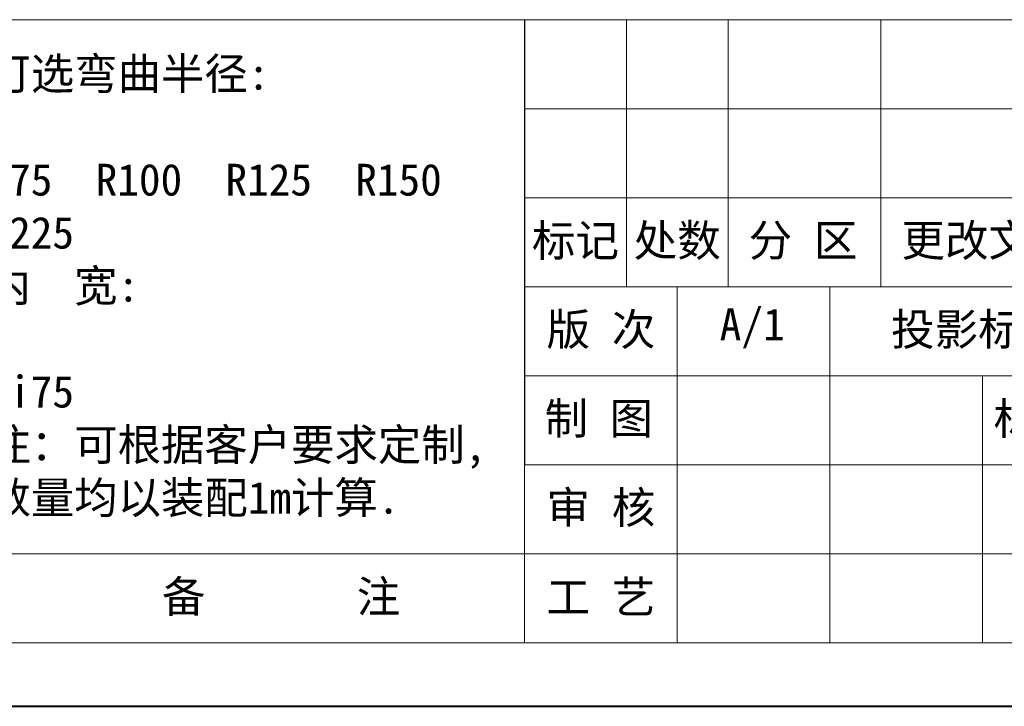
# Model space of a CAD drawing. Header units: millimetres. Extents: x 2628 to 3550, y -116 to 536.
# Tile 11 of 48: x 3057 to 3227, y -116 to 3. Entities that reach past the tile are written whole.
import ezdxf

# ---------------------------------------------------------------- set-up
doc = ezdxf.new("R2010")
doc.units = ezdxf.units.MM
doc.layers.add('标注线', color=7, linetype='Continuous', lineweight=15)
doc.styles.add('样式 6', font='仿宋_GB2312.ttf')

msp = doc.modelspace()

# ---------------------------------------------------------------- linework, layer by layer
at = {"color": 7, "lineweight": 13}
for p, q in [((3047.426, 2.708), (3539.321, 2.708)), ((3144.075, -104.887), (3144.075, 2.708)), ((2682.955, -104.887), (3144.075, -104.887)), ((3144.075, -104.887), (3539.321, -104.887))]:
    msp.add_line(p, q, dxfattribs=at)
at = {"color": 7}
msp.add_line((3144.075, 2.708), (3144.075, -74.146), dxfattribs=at)
at = {"color": 7, "lineweight": 15}
for p, q in [((3161.641, 2.708), (3161.641, -43.404)), ((3179.208, 2.708), (3179.208, -43.404)), ((3205.558, 2.708), (3205.558, -43.404)), ((3144.075, -12.663), (3302.173, -12.663)), ((3144.075, -28.034), (3302.173, -28.034)), ((3144.075, -43.404), (3302.173, -43.404)), ((3170.425, -43.404), (3170.425, -104.887)), ((3196.774, -43.404), (3196.774, -104.887)), ((3144.075, -58.775), (3405.376, -58.775)), ((3223.124, -58.775), (3223.124, -104.887)), ((3144.075, -74.146), (3302.173, -74.146)), ((2682.955, -89.516), (3144.075, -89.516)), ((3144.075, -89.516), (3302.173, -89.516))]:
    msp.add_line(p, q, dxfattribs=at)
at = {"color": 7, "lineweight": 40}
msp.add_line((2628.06, -115.866), (3550.3, -115.866), dxfattribs=at)

# ---------------------------------------------------------------- texts
at = {"layer": '标注线', "color": 7, "lineweight": 18, "style": '样式 6'}
for s, insert, char_height, width, attachment_point in [('{\\H1.389x;可选弯曲半径:\\P\\PR75  R100  R125  R150 \\PR225   \\P内  宽:\\P\\PBi75\\P注：可根据客户要求定制,\\P数量均以装配1m计算.}', (3051.353, -43.55), 3.95246, 118.75621, 4), ('标记', (3152.858, -35.719), 5.5127, 17.56647, 5), ('处数', (3170.425, -35.719), 5.5127, 17.56647, 5), ('分 区', (3192.147, -35.719), 5.5127, 25.69367, 5), ('更改文件号', (3227.927, -35.719), 5.5127, 45.46037, 5), ('版 次', (3157.25, -51.09), 5.5127, 26.34971, 5), ('A/1', (3183.371, -50.59), 5.5127, 17.56647, 5), ('投影标识', (3222.382, -51.09), 5.5127, 32.21829, 5), ('标准化', (3236.325, -66.46), 5.5127, 35.6324, 5), ('{\\H0.9943x;制 图}', (3156.889, -66.46), 5.51273, 25.62892, 5), ('审 核', (3157.25, -81.831), 5.5127, 26.34971, 5), ('工 艺', (3157.25, -97.202), 5.5127, 26.34971, 5), ('{\\H1.389x;备       注}', (3102.039, -97.202), 3.95246, 57.74898, 5), ('{\\H1.389x;备       注}', (3102.039, -97.202), 3.95246, 57.74898, 5)]:
    msp.add_mtext(s, dxfattribs=dict(at, insert=insert, char_height=char_height, width=width, attachment_point=attachment_point))

doc.saveas('drawing.dxf')
